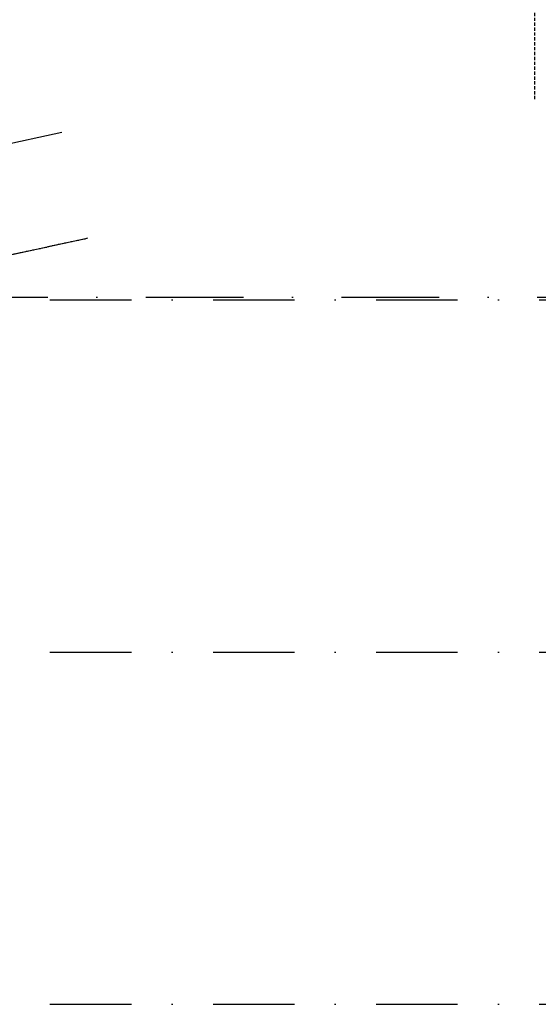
# Model space of a CAD drawing. Extents: x -33344 to 2055880, y -64816 to 121260.
# Tile 98 of 132: x 50463 to 54439, y 61447 to 68993. Entities that reach past the tile are written whole.
import ezdxf

# ---------------------------------------------------------------- set-up
doc = ezdxf.new("R2010")
doc.units = 0
doc.header["$LTSCALE"] = 50
doc.header["$MEASUREMENT"] = 0
doc.header["$PDMODE"] = 3
doc.header["$PDSIZE"] = 0.1
for name, pattern in [('DASHDOT', [1, 0.5, -0.25, 0, -0.25]), ('DASHED', [0.75, 0.5, -0.25]), ('DD1', [2.66667, 1.66667, -0.5, 0, -0.5]), ('HIDDEN', [0.375, 0.25, -0.125]), ('STRAM_0WT$0$DASHDOT', [25, 12.5, -6.25, 0, -6.25]), ('STRAM_0WT$1$DASHDOT', [25, 12.5, -6.25, 0, -6.25]), ('STRAM_0WT$1$DD1', [2.66667, 1.66667, -0.5, 0, -0.5])]:
    doc.linetypes.add(name, pattern=pattern)
doc.layers.get('0').update_dxf_attribs({"linetype": 'CONTINUOUS'})
doc.layers.get('DEFPOINTS').update_dxf_attribs({"linetype": 'CONTINUOUS'})
for name, color, linetype in [('_BRANDCOMPART', 6, 'DASHDOT'), ('A--A21--_F123-', 9, 'CONTINUOUS'), ('A--L21--', 3, 'CONTINUOUS'), ('A--L21--_F-2--', 7, 'CONTINUOUS'), ('A--L28DC1_KONSTR', 1, 'HIDDEN'), ('HELLINGBANEN_C1', 1, 'DASHED'), ('STRAM_0WT$0$A--L$7A-_STRA0', 1, 'STRAM_0WT$1$DASHDOT'), ('STRAM_0WT$0$A--L$7A-_STRAM', 1, 'STRAM_0WT$0$DASHDOT'), ('STRAM_0WT$1$A--M$1A-_F123-', 1, 'CONTINUOUS'), ('STRAM_0WT$1$STRAMIEN', 1, 'STRAM_0WT$1$DD1'), ('STRAMIEN', 1, 'DD1'), ('XREF', 7, 'CONTINUOUS')]:
    doc.layers.add(name, color=color, linetype=linetype)
doc.styles.add('STRAM_0WT$1$HIEMSTRA', font='romans.shx')
doc.dimstyles.new('STRAM_0WT$0$STANDARD', dxfattribs={"dimscale": 70, "dimtxt": 2.5, "dimasz": 2, "dimexe": 0.3, "dimexo": 0.3, "dimgap": 2, "dimtad": 1, "dimdec": 0, "dimzin": 0, "dimtxsty": 'STRAM_0WT$1$HIEMSTRA', "dimblk1": 'STRAM_0WT$0$_OBLIQUE', "dimblk2": 'STRAM_0WT$0$_OBLIQUE', "dimsah": 1, "dimcen": -0.09, "dimdle": 0.3, "dimclrd": 1, "dimclre": 1, "dimclrt": 4, "dimazin": 3, "dimtfac": 1, "dimtdec": 4, "dimtix": 1, "dimtofl": 0, "dimtmove": 0, "dimatfit": 3, "dimtvp": 625, "dimtolj": 1, "dimtzin": 0})

# ---------------------------------------------------------------- blocks, each defined once
blk = doc.blocks.new('*U1296')
at = {"layer": 'A--A21--_F123-', "color": 2, "linetype": 'CONTINUOUS', "const_width": 100}
blk.add_lwpolyline([(0, 0, 0.267683), (5019, 5293.6)], format="xyb", dxfattribs=at)
at = {"layer": 'A--L21--_F-2--', "color": 3, "linetype": 'CONTINUOUS'}
for points in [[(0, 0), (-14.2, 47.9, 0.267683), (4970.4, 5305.3), (5019, 5293.6)], [(0, 0), (14.2, -47.9, 0.267683), (5067.6, 5281.9), (5019, 5293.6)]]:
    blk.add_lwpolyline(points, format="xyb", dxfattribs=at)
blk = doc.blocks.new('STRAM_0WT$0$_OBLIQUE')
at = {"color": 0, "linetype": 'BYBLOCK'}
blk.add_line((-0.5, -0.5), (0.5, 0.5), dxfattribs=at)
blk = doc.blocks.new('*D1944')
at = {"layer": 'DEFPOINTS', "color": 0}
for p in [(-24633.3, 35073.5), (-36077.4, 32359.8), (-39925.3, 31900), (-20830.4, 31900), (-39925.3, 31762.4)]:
    blk.add_point(p, dxfattribs=at)
at = {"layer": 'STRAM_0WT$1$A--M$1A-_F123-', "color": 1}
blk.add_arc((-39289.9, 31900), 3245.2, 0, 12.21708, dxfattribs=at)
at = {"layer": 'STRAM_0WT$1$A--M$1A-_F123-', "color": 1, "xscale": 140, "yscale": 140, "zscale": 140}
for p, rotation in [((-36118.2, 32586.7), 102.2170765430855), ((-36044.7, 31900), 270)]:
    blk.add_blockref('STRAM_0WT$0$_OBLIQUE', p, dxfattribs=dict(at, rotation=rotation))
at = {"layer": 'STRAM_0WT$1$A--M$1A-_F123-', "color": 4, "insert": (-35836.9, 31727.7), "char_height": 175, "attachment_point": 5, "rotation": 87.14312, "style": 'STRAM_0WT$1$HIEMSTRA'}
blk.add_mtext('\\A1;12.22°', dxfattribs=at)
blk = doc.blocks.new('A$C44AA6D3C')
at = {"layer": 'STRAM_0WT$0$A--L$7A-_STRAM'}
blk.add_line((-19661.3, 0), (-566.4, 0), dxfattribs=at)
blk = doc.blocks.new('STRAM_0WT')
at = {"layer": 'STRAM_0WT$0$A--L$7A-_STRA0'}
for p, q in [((-39925.329, 34600), (-20830.441, 34600)), ((-39925.329, 31900), (-20830.441, 31900)), ((-39925.329, 29200), (-20830.441, 29200))]:
    blk.add_line(p, q, dxfattribs=at)
blk.add_arc((-31246.376, 41647.894), 7000, 279.1359042, 346.3839955, dxfattribs=at)
at = {"layer": 'STRAM_0WT$1$STRAMIEN', "linetype": 'STRAM_0WT$1$DASHDOT'}
for p, q in [((-40105.653, 32577.837), (-24813.603, 35888.866)), ((-39925.329, 31762.425), (-24633.28, 35073.454))]:
    blk.add_line(p, q, dxfattribs=at)
at = {"layer": 'STRAM_0WT$1$A--M$1A-_F123-'}
dim = blk.add_angular_dim_2l(base=(-36077.43, 32359.766), line1=((-39925.329, 31762.425), (-24633.28, 35073.454)), line2=((-39925.329, 31900), (-20830.441, 31900)), dimstyle='STRAM_0WT$0$STANDARD', override={"dimdec": 2, "dimadec": 2}, dxfattribs=at)
dim.commit()
dim.dimension.update_dxf_attribs({"geometry": '*D1944', "text_midpoint": (-35836.914, 31727.683), "dimtype": 130})

msp = doc.modelspace()

# ---------------------------------------------------------------- linework, layer by layer
at = {"layer": '_BRANDCOMPART', "ltscale": 30}
msp.add_lwpolyline([(36335.9, 67455.7), (36329.5, 64587.4), (46929.7, 66867.9), (57386.6, 66865.7)], dxfattribs=at)
at = {"layer": 'HELLINGBANEN_C1'}
msp.add_line((54413.5, 68383.3), (54413.5, 80397.1), dxfattribs=at)
at = {"layer": 'STRAMIEN', "linetype": 'DASHDOT'}
msp.add_line((35694.1, 64009.3), (50986.1, 67320.3), dxfattribs=at)
msp.add_line((35694.1, 64009.3), (50986.1, 67320.3), dxfattribs=at)

# ---------------------------------------------------------------- block references
at = {"layer": 'A--L21--'}
msp.add_blockref('*U1296', (46433.5, 66903.8), dxfattribs=at)
at = {"layer": 'A--L28DC1_KONSTR', "color": 0, "linetype": 'CONTINUOUS'}
msp.add_blockref('A$C44AA6D3C', (55355.4, 61446.9), dxfattribs=at)
at = {"layer": 'XREF', "linetype": 'DASHED', "ltscale": 20}
msp.add_blockref('STRAM_0WT', (75619.4, 32246.9), dxfattribs=at)

doc.saveas('drawing.dxf')
